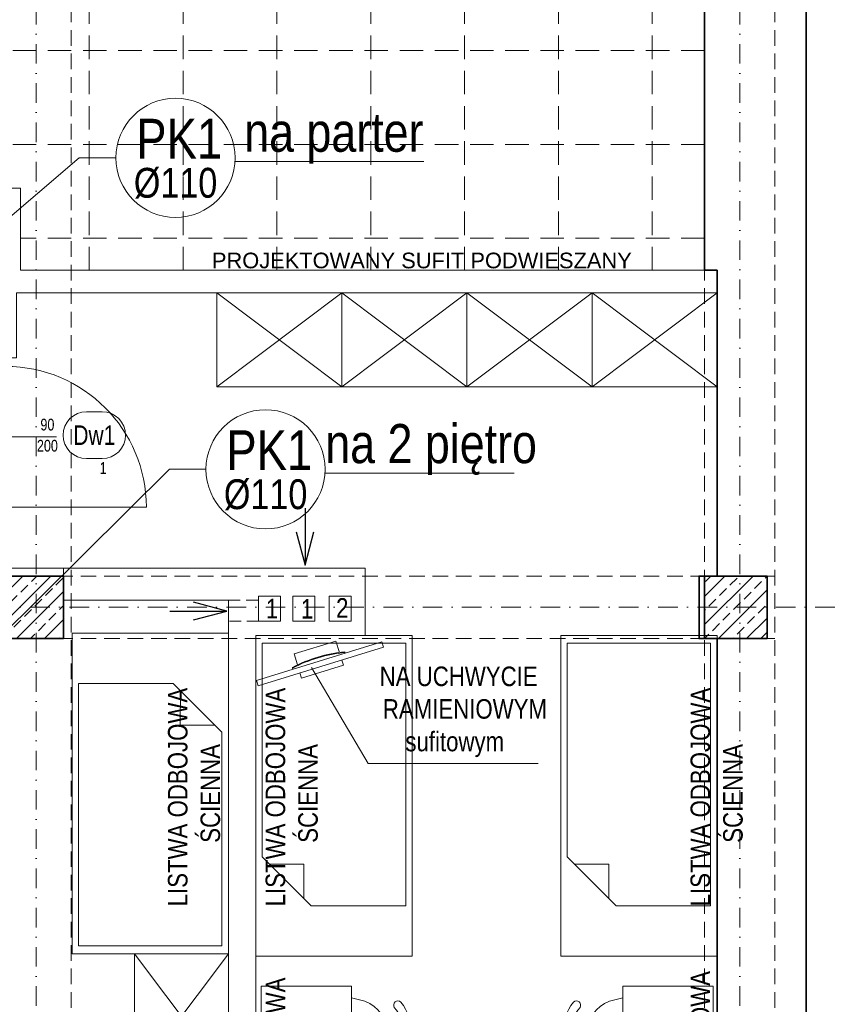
# Model space of a CAD drawing. Header units: millimetres. Extents: x -96593 to 66336, y -23969 to 7139.
# Tile 187 of 256: x -74348 to -73829, y -11690 to -11061. Entities that reach past the tile are written whole.
import ezdxf
from ezdxf.enums import TextEntityAlignment as Align

# ---------------------------------------------------------------- set-up
doc = ezdxf.new("R2010")
doc.units = ezdxf.units.MM
for name, pattern in [('DASHDOT', [1, 0.5, -0.25, 0, -0.25]), ('DASHED', [0.75, 0.5, -0.25]), ('DASHEDX2', [1.5, 1, -0.5])]:
    doc.linetypes.add(name, pattern=pattern)
for name, color, linetype, lineweight in [('!MARIUSZ', 220, 'Continuous', 35), ('BA_drz', 7, 'Continuous', 18), ('BA_sym', 7, 'Continuous', 18), ('BA_txc', 1, 'Continuous', 18), ('BA_txs', 2, 'Continuous', 18), ('MM_KS_OPISY', 7, 'Continuous', 9), ('mm_went_opis', 7, 'Continuous', 15), ('PG_KONSTRUKCJA', 5, 'Continuous', 35), ('PG_OSIE', 1, 'DASHDOT', 18), ('PG_PODCIĄGI', 1, 'DASHED', 18), ('PG_PRZERYWANE_ŚREDNIE', 1, 'DASHEDX2', 18), ('PG_SZRAF', 1, 'Continuous', 18), ('PG_WIDOKOWE_CIENKIE', 1, 'Continuous', 18), ('PG_WYMIARY', 1, 'Continuous', 18), ('PG_WYPOSAŻENIE', 1, 'Continuous', 18), ('PG_ŚCIANY_DZIAŁOWE', 3, 'Continuous', 18), ('PG_ŚCIANY_SŁUPY', 4, 'Continuous', 35)]:
    doc.layers.add(name, color=color, linetype=linetype, lineweight=lineweight)
doc.layers.add('BA_pom', color=6, linetype='Continuous', lineweight=18, plot=False)
doc.styles.add('BIKTS', font='bikromsw.shx', dxfattribs={"width": 0.85})
doc.styles.get("Standard").update_dxf_attribs({"font": 'arial.ttf'})

# ---------------------------------------------------------------- blocks, each defined once
blk = doc.blocks.new('dr1h901')
at = {"color": 0}
blk.add_line((-0.5, 0), (-0.5, 1), dxfattribs=at)
blk.add_line((0, 0.3622), (0, -0.2655))
blk.add_arc((-0.5, 0), 1, 0, 90, dxfattribs=at)
blk = doc.blocks.new('symdrz')
blk.add_lwpolyline([(-10, -30, -1), (-10, 30), (10, 30, -1), (10, -30)], format="xyb", close=True)
at = {"style": 'BIKTS', "width": 0.8}
blk.add_attdef('SZERDRZ', text='', height=25, dxfattribs=at).set_placement((77.1, 8.8), align=Align.CENTER)
blk.add_attdef('SYMDRZ', text='', height=25, dxfattribs=at).set_placement((0, 0), align=Align.MIDDLE)
blk.add_attdef('WYSDRZ', text='', height=25, dxfattribs=at).set_placement((77.1, -9.5), align=Align.TOP_CENTER)
blk = doc.blocks.new('A$C243F7E6F')
at = {"layer": 'PG_SZRAF'}
h = blk.add_hatch(dxfattribs=at)
h.set_pattern_fill('ANSI33', color=256, scale=2)
h.set_pattern_definition([(45, (-6891.598, -2675.306), (-8.980256, 8.980256), []), (45, (-6882.618, -2675.306), (-8.980256, 8.980256), [6.35, -3.175])])
h.paths.add_polyline_path([(0, 0), (40, 0), (40, -40), (0, -40)])
at = {"layer": 'PG_KONSTRUKCJA'}
blk.add_lwpolyline([(0, 0), (40, 0), (40, -40), (0, -40), (0, 0)], dxfattribs=at)
blk = doc.blocks.new('SUFITY_1_P')
at = {"layer": 'PG_PRZERYWANE_ŚREDNIE', "color": 251, "lineweight": 15, "ltscale": 15, "true_color": 0x636466}
for points in [[(9748.63, -488.99), (10934.63, -488.99), (10934.63, -641.49), (11086.13, -641.49), (11086.13, -830.99), (11539.63, -830.99), (11539.63, -1195.49), (11102.13, -1195.49), (11102.13, -1142.99), (9734.63, -1142.99), (9734.63, -841.49), (9864.63, -841.49), (9864.63, -802.49), (9775.63, -802.49), (9775.63, -790.99), (9734.63, -790.99), (9734.63, -514.99), (9748.63, -514.99), (9748.63, -488.99)], [(11146.13, -1195.49), (11146.13, -830.99)], [(11206.13, -1195.49), (11206.13, -830.99)], [(11266.13, -1195.49), (11266.13, -830.99)], [(11326.13, -1195.49), (11326.13, -830.99)], [(11386.13, -1195.49), (11386.13, -830.99)], [(11446.13, -1195.49), (11446.13, -830.99)], [(11506.13, -1195.49), (11506.13, -830.99)], [(11539.63, -1054.99), (9734.63, -1054.99)], [(11539.63, -1114.99), (9734.63, -1114.99)], [(11539.63, -1174.99), (11102.13, -1174.99)]]:
    blk.add_lwpolyline(points, dxfattribs=at)
blk = doc.blocks.new('A$Cc70e98f8')
at = {"layer": 'PG_WYPOSAŻENIE', "color": 18, "true_color": 0x000000}
for p, q in [((141.6, 4.14), (172.85, 35.39)), ((146.19, 30.8), (168.18, 30.73)), ((146.19, 30.8), (146.19, 8.74))]:
    blk.add_line(p, q, dxfattribs=at)
blk.add_lwpolyline([(205, 0), (205, 100), (0, 100), (0, 0)], close=True, dxfattribs=at)
blk.add_lwpolyline([(172.85, 35.39), (172.85, 95.86), (5, 95.86), (5, 4.14), (141.6, 4.14)], dxfattribs=at)
blk = doc.blocks.new('A$C5d8eeb17')
at = {"layer": 'PG_WYPOSAŻENIE', "color": 251, "true_color": 0x636466}
for p, q in [((38.75, 0), (38.75, 125)), ((38.75, 125), (96.51, 125)), ((96.51, 0), (96.51, 125)), ((29.78, 110.32), (38.75, 112.71)), ((5.34, 90.84), (15.88, 90.94)), ((5.37, 87.7), (15.91, 87.8)), ((38.75, 66.59), (30.19, 68.7)), ((29.78, 51.21), (38.75, 53.6)), ((5.34, 31.72), (15.88, 31.83)), ((5.37, 28.58), (15.91, 28.69)), ((38.75, 7.48), (30.19, 9.58)), ((96.51, 0), (38.75, 0))]:
    blk.add_line(p, q, dxfattribs=at)
for centre, radius, start, end in [((31.82, 89.53), 31.82, 141.44423, 219.67524), ((8.8, 107.44), 2.68, 328.6779, 134.21057), ((38.22, 89.59), 22.39, 112.15531, 248.96416), ((31.82, 89.53), 26.51, 141.44423, 219.67524), ((9.16, 71.17), 2.68, 226.9089, 32.44157), ((8.8, 48.32), 2.68, 328.6779, 134.21057), ((38.22, 30.47), 22.39, 112.15531, 248.96416), ((31.82, 30.41), 31.82, 141.44423, 219.67524), ((31.82, 30.41), 26.51, 141.44423, 219.67524), ((9.16, 12.05), 2.68, 226.9089, 32.44157)]:
    blk.add_arc(centre, radius, start, end, dxfattribs=at)
blk = doc.blocks.new('A$C25dec356')
at = {"layer": 'PG_WYPOSAŻENIE', "color": 251, "true_color": 0x636466}
for p, q in [((19, 84.1), (21.1, 168.1)), ((21.1, 168.1), (28.1, 167.9)), ((23.8, 0), (28.1, 167.9)), ((18.2, 119.2), (17.3, 119.2)), ((19.8, 119.1), (18.1, 49.2)), ((18.2, 119.2), (19.8, 119.1)), ((1.4, 112.6), (0, 56.6)), ((1.4, 112.6), (16, 112.2)), ((26.7, 112), (33.8, 111.8)), ((33.8, 111.8), (32.4, 55.8)), ((19, 84.1), (16.9, 0.2)), ((0, 56.6), (15.2, 56.2)), ((25.3, 56), (32.4, 55.8)), ((16.3, 49.2), (17.2, 49.2)), ((18.1, 49.2), (17.2, 49.2)), ((16.9, 0.2), (23.8, 0))]:
    blk.add_line(p, q, dxfattribs=at)
for centre, radius, start, end in [((201.3, 81.5), 187.8, 168.4159, 189.8932), ((202.3, 81.5), 187.9, 168.4197, 189.8895)]:
    blk.add_arc(centre, radius, start, end, dxfattribs=at)
blk = doc.blocks.new('A$C19ebea96')
at = {"layer": 'PG_WIDOKOWE_CIENKIE', "color": 40, "true_color": 0xf8d731}
for points in [[(1413.82, -1217.76), (1427.82, -1217.76), (1427.82, -1233.76), (1413.82, -1233.76)], [(1435.69, -1217.76), (1449.69, -1217.76), (1449.69, -1233.76), (1435.69, -1233.76)], [(1472.94, -1217.76), (1458.94, -1217.76), (1458.94, -1233.76), (1472.94, -1233.76)]]:
    blk.add_lwpolyline(points, close=True, dxfattribs=at)
blk = doc.blocks.new('A$C5DA075D8')
at = {"layer": 'mm_went_opis', "color": 252, "linetype": 'DASHED', "lineweight": 15, "ltscale": 15}
for p, q in [((2429.34, 797.26), (2448.66, 797.26)), ((2448.66, 784), (2429.34, 784))]:
    blk.add_line(p, q, dxfattribs=at)
at = {"layer": 'mm_went_opis', "color": 252, "lineweight": 30}
for points in [[(2478.33, 856.2), (2478.33, 819.75)], [(2472.64, 841.01), (2478.33, 819.75), (2484.03, 841.01)], [(2407.09, 784.68), (2428.34, 790.37), (2407.09, 796.07)], [(2391.89, 790.37), (2428.34, 790.37)]]:
    blk.add_lwpolyline(points, dxfattribs=at)
at = {"layer": 'PG_OSIE', "color": 252, "ltscale": 25}
for points in [[(2306.34, 2784.36), (2306.34, 0)], [(2756.34, 2784.36), (2756.34, 0)], [(696.17, 792.76), (2976.42, 792.76)]]:
    blk.add_lwpolyline(points, dxfattribs=at)
at = {"layer": 'PG_PODCIĄGI', "color": 252, "ltscale": 20}
for points in [[(2328.84, 2631.76), (2328.84, 157.76)], [(2733.84, 2631.76), (2733.84, 157.76)], [(2778.84, 2631.76), (2778.84, 157.76)], [(924.84, 812.76), (2778.84, 812.76)], [(924.84, 772.76), (2778.84, 772.76)]]:
    blk.add_lwpolyline(points, dxfattribs=at)
at = {"layer": 'PG_WYPOSAŻENIE', "color": 252}
for p in [(2482.39, 754.32), (2627.33, 692.95)]:
    blk.add_line(p, (2518.79, 692.95), dxfattribs=at)
for points in [[(2421.84, 993.76), (2501.84, 993.76), (2501.84, 933.76), (2421.84, 933.76), (2421.84, 993.76), (2501.84, 933.76), (2501.84, 993.76), (2421.84, 933.76)], [(2501.84, 993.76), (2581.84, 993.76), (2581.84, 933.76), (2501.84, 933.76), (2501.84, 993.76), (2581.84, 933.76), (2581.84, 993.76), (2501.84, 933.76)], [(2581.84, 993.76), (2661.84, 993.76), (2661.84, 933.76), (2581.84, 933.76), (2581.84, 993.76), (2661.84, 933.76), (2661.84, 993.76), (2581.84, 933.76)], [(2661.84, 993.76), (2741.84, 993.76), (2741.84, 933.76), (2661.84, 933.76), (2661.84, 993.76), (2741.84, 933.76), (2741.84, 993.76), (2661.84, 933.76)], [(2429.34, 571.24), (2429.34, 491.24), (2369.34, 491.24), (2369.34, 571.24), (2429.34, 571.24), (2369.34, 491.24), (2429.34, 491.24), (2369.34, 571.24)]]:
    blk.add_lwpolyline(points, dxfattribs=at)
at = {"layer": 'PG_ŚCIANY_DZIAŁOWE', "color": 252}
for points in [[(2296.34, 1060.76), (2275.34, 1060.76), (2275.34, 1048.76), (2279.84, 1048.76), (2279.84, 952.26), (2293.84, 952.26), (2293.84, 993.76), (2741.84, 993.76), (2741.84, 1008.26), (2296.34, 1008.26), (2296.34, 1060.76)], [(2323.84, 817.76), (2283.84, 817.76)], [(2516.84, 817.76), (2516.84, 774.76), (2446.84, 774.76), (2446.84, 163.76), (2429.34, 163.76), (2429.34, 797.26), (2323.84, 797.26), (2323.84, 817.76), (2516.84, 817.76)]]:
    blk.add_lwpolyline(points, dxfattribs=at)
at = {"layer": 'PG_ŚCIANY_SŁUPY', "color": 252}
blk.add_lwpolyline([(2798.84, 1698.76), (2741.84, 1698.76), (2741.84, 1414.51), (2730.34, 1414.51), (2730.34, 1372.76), (2733.84, 1372.76), (2733.84, 1008.26), (2741.84, 1008.26), (2741.84, 812.76), (2730.34, 812.76), (2730.34, 772.76), (2741.84, 772.76), (2741.84, 202.76), (2731.84, 202.76), (2731.84, 187.76), (2722.84, 187.76), (2722.84, 137.76), (2798.84, 137.76)], close=True, dxfattribs=at)
at = {"color": 252}
blk.add_blockref('A$C19ebea96', (1034.84, 2017.76), dxfattribs=at)
at = {"color": 252, "lineweight": 30, "xscale": -0.4999999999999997, "yscale": 0.4999999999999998, "zscale": 0.4999999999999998, "rotation": 105.6544158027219}
blk.add_blockref('A$C25dec356', (2525.32, 778.81), dxfattribs=at)
at = {"layer": 'BA_drz', "color": 252, "xscale": -90, "yscale": 89.99999999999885, "zscale": -90, "rotation": 270}
blk.add_blockref('dr1h901', (2286.84, 901.76), dxfattribs=at)
at = {"layer": 'BA_sym', "color": 252}
ref = blk.add_blockref('symdrz', (2343.56, 902.83), dxfattribs=dict(at, xscale=0.5000000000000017, yscale=0.5000000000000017, zscale=0.5000000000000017, rotation=4.729105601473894e-06))
ref.add_attrib('Symdrz', 'Dw1', dxfattribs={"height": 12.5, "rotation": 0, "style": 'BIKTS', "width": 0.8}).set_placement((2343.56, 902.83), align=Align.MIDDLE_CENTER)
ref.add_attrib('Szerdrz', '90', dxfattribs={"layer": 'BA_txc', "height": 7.5, "rotation": 0, "style": 'BIKTS', "width": 0.8}).set_placement((2313.56, 909.58), align=Align.MIDDLE_CENTER)
ref.add_attrib('Wysdrz', '200', dxfattribs={"layer": 'BA_txc', "height": 7.5, "rotation": 0, "style": 'BIKTS', "width": 0.8}).set_placement((2313.56, 896.08), align=Align.MIDDLE_CENTER)
ref.add_attrib('Sztuk', '1', (2346.99, 878.08), dxfattribs={"layer": 'BA_pom', "height": 7.5, "rotation": 0, "style": 'BIKTS', "width": 0.8})
at = {"layer": 'PG_KONSTRUKCJA', "color": 252}
for p in [(2283.84, 812.76), (2733.84, 812.76)]:
    blk.add_blockref('A$C243F7E6F', p, dxfattribs=at)
at = {"layer": 'PG_PRZERYWANE_ŚREDNIE', "color": 252}
blk.add_blockref('SUFITY_1_P', (-8805.78, 2203.75), dxfattribs=at)
for p, rotation in [((2429.34, 571.24), 89.99999999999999), ((2446.84, 774.76), 270), ((2641.84, 774.76), 270)]:
    blk.add_blockref('A$Cc70e98f8', p, dxfattribs=dict(at, rotation=rotation))
at = {"layer": 'PG_WYMIARY', "color": 252, "rotation": 180}
blk.add_blockref('A$C5d8eeb17', (2546.82, 550.5), dxfattribs=at)
at = {"layer": 'PG_WYMIARY', "color": 252, "xscale": -1, "rotation": 180}
blk.add_blockref('A$C5d8eeb17', (2642.75, 550.5), dxfattribs=at)
at = {"layer": '!MARIUSZ', "color": 252, "insert": (2418.76, 1019.51), "char_height": 10, "attachment_point": 1}
blk.add_mtext_dynamic_manual_height_columns('PROJEKTOWANY SUFIT PODWIESZANY', width=650.6795, gutter_width=50, heights=[0], dxfattribs=at)
at = {"layer": 'BA_txs', "color": 252, "char_height": 12.5, "width": 265.5977, "attachment_point": 7, "rotation": 90, "style": 'BIKTS'}
for insert in [(2424.16, 542.66), (2486.63, 542.66), (2758.37, 542.66), (2486.63, 357.41), (2758.37, 361.6), (2425.58, 167.55), (2486.63, 167.55), (2758.37, 167.55)]:
    blk.add_mtext('\\pi58.92981;LISTWA ODBOJOWA\\P\\pi95.61136; ŚCIENNA', dxfattribs=dict(at, insert=insert))
at = {"layer": 'BA_txs', "color": 252, "insert": (2447.38, 696.95), "char_height": 12.5, "width": 265.5977, "attachment_point": 7, "style": 'BIKTS'}
blk.add_mtext('\\pi78.66195;NA UCHWYCIE\\P\\pi80.68576;RAMIENIOWYM\\P\\pi95.10541;sufitowym', dxfattribs=at)
at = {"layer": 'mm_went_opis', "color": 252, "lineweight": 30, "style": 'BIKTS', "width": 0.85}
for s, p in [('1', (2453.26, 785.72)), ('1', (2475.67, 785.57)), ('2', (2498.16, 786.13))]:
    blk.add_text(s, height=12.5, dxfattribs=at).set_placement(p)

msp = doc.modelspace()

# ---------------------------------------------------------------- linework, layer by layer
at = {"layer": 'MM_KS_OPISY'}
for p, q in [((-74309.37, -11148.98), (-74597.82, -11394.75)), ((-74285.97, -11148.98), (-74309.37, -11148.98)), ((-74209.69, -11151.38), (-74089, -11151.38)), ((-74251.77, -11348.07), (-74371.51, -11466.82)), ((-74228.37, -11348.07), (-74251.77, -11348.07)), ((-74152.09, -11350.47), (-74031.4, -11350.47))]:
    msp.add_line(p, q, dxfattribs=at)
for centre in [(-74247.87, -11148.98), (-74190.27, -11348.07)]:
    msp.add_circle(centre, 38.1, dxfattribs=at)

# ---------------------------------------------------------------- block references
at = {"layer": 'BA_drz', "color": 252, "xscale": -90, "yscale": 89.99999999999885, "zscale": -90, "rotation": 270}
msp.add_blockref('dr1h901', (-74356.51, -11327.32), dxfattribs=at)
at = {"layer": 'BA_sym', "color": 252}
ref = msp.add_blockref('symdrz', (-74299.79, -11326.25), dxfattribs=dict(at, xscale=0.5000000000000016, yscale=0.5000000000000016, zscale=0.5000000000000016, rotation=4.729105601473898e-06))
ref.add_attrib('Symdrz', 'Dw1', dxfattribs={"height": 12.5, "rotation": 0, "style": 'BIKTS', "width": 0.8}).set_placement((-74299.79, -11326.25), align=Align.MIDDLE_CENTER)
ref.add_attrib('Szerdrz', '90', dxfattribs={"layer": 'BA_txc', "height": 7.5, "rotation": 0, "style": 'BIKTS', "width": 0.8}).set_placement((-74329.79, -11319.5), align=Align.MIDDLE_CENTER)
ref.add_attrib('Wysdrz', '200', dxfattribs={"layer": 'BA_txc', "height": 7.5, "rotation": 0, "style": 'BIKTS', "width": 0.8}).set_placement((-74329.79, -11333), align=Align.MIDDLE_CENTER)
ref.add_attrib('Sztuk', '1', (-74296.37, -11351), dxfattribs={"layer": 'BA_pom', "height": 7.5, "rotation": 0, "style": 'BIKTS', "width": 0.8})
at = {"layer": 'mm_went_opis', "color": 2, "lineweight": 60}
msp.add_blockref('A$C5DA075D8', (-76643.35, -12229.08), dxfattribs=at)

# ---------------------------------------------------------------- texts
at = {"layer": 'BA_txs', "color": 252, "char_height": 12.5, "width": 265.5977, "attachment_point": 7, "rotation": 90, "style": 'BIKTS'}
for insert in [(-74219.19, -11686.41), (-74156.73, -11686.41), (-73884.98, -11686.41), (-73884.98, -11867.48), (-74156.73, -11871.67), (-74217.77, -12061.53), (-74156.73, -12061.53), (-73884.98, -12061.53)]:
    msp.add_mtext('\\pi58.92981;LISTWA ODBOJOWA\\P\\pi95.61136; ŚCIENNA', dxfattribs=dict(at, insert=insert))
at = {"layer": 'BA_txs', "color": 252, "insert": (-74195.97, -11532.13), "char_height": 12.5, "width": 265.5977, "attachment_point": 7, "style": 'BIKTS'}
msp.add_mtext('\\pi78.66195;NA UCHWYCIE\\P\\pi80.68576;RAMIENIOWYM\\P\\pi95.10541;sufitowym', dxfattribs=at)
at = {"layer": 'MM_KS_OPISY', "attachment_point": 1}
for s, width, insert, char_height in [('{\\fArial Narrow|b0|i0|c238|p34;na parter}', 200.9859, (-74203.94, -11120.06), 25), ('\\fArial Narrow|b0|i0|c238|p34;PK1', 0.5033, (-74272.99, -11124), 25.4), ('{\\fArial Narrow|b0|i0|c238|p34;%%C110}', 0.5033, (-74274.53, -11155.39), 19.05), ('{\\fArial Narrow|b0|i0|c238|p34;na 2 piętro}', 200.9859, (-74152.09, -11319.15), 25), ('\\fArial Narrow|b0|i0|c238|p34;PK1', 0.5033, (-74215.39, -11323.08), 25.4), ('{\\fArial Narrow|b0|i0|c238|p34;%%C110}', 0.5033, (-74216.93, -11354.48), 19.05)]:
    msp.add_mtext_dynamic_manual_height_columns(s, width=width, gutter_width=1, heights=[0], dxfattribs=dict(at, insert=insert, char_height=char_height))

doc.saveas('drawing.dxf')
